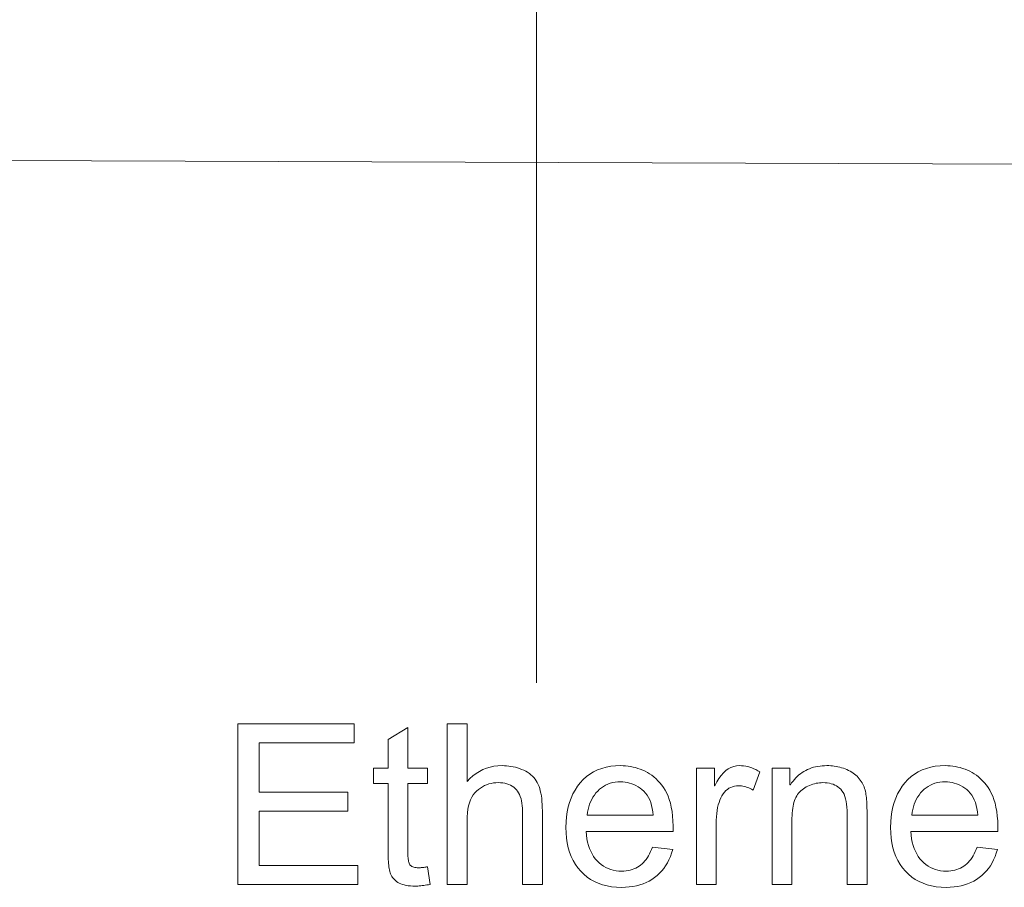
# Model space of a CAD drawing. Extents: x 0 to 841, y 0 to 594.
# Tile 82 of 88: x 742 to 757, y 426 to 440. Entities that reach past the tile are written whole.
import ezdxf

# ---------------------------------------------------------------- set-up
doc = ezdxf.new("R2010")
doc.units = 0

msp = doc.modelspace()

# ---------------------------------------------------------------- linework, layer by layer
at = {"color": 7, "lineweight": 13, "ltscale": 0.335751}
msp.add_line((749.827, 442.951), (749.827, 429.521), dxfattribs=at)
at = {"color": 7, "lineweight": 13}
msp.add_line((776.289, 437.516), (668.385, 437.928), dxfattribs=at)
for points in [[(747.052, 426.383), (745.184, 426.383), (745.184, 428.883), (746.994, 428.883), (746.994, 428.586), (745.515, 428.586), (745.515, 427.822), (746.898, 427.822), (746.898, 427.526), (745.515, 427.526), (745.515, 426.68), (747.052, 426.68)], [(748.177, 426.386), (748.15, 426.381), (748.124, 426.377), (748.099, 426.372), (748.075, 426.369), (748.052, 426.366), (748.029, 426.363), (748.007, 426.362), (747.986, 426.36), (747.966, 426.359), (747.947, 426.359), (747.908, 426.36), (747.871, 426.362), (747.836, 426.365), (747.804, 426.37), (747.773, 426.377), (747.745, 426.385), (747.719, 426.394), (747.695, 426.404), (747.673, 426.416), (747.654, 426.43), (747.636, 426.444), (747.62, 426.46), (747.605, 426.476), (747.592, 426.493), (747.58, 426.51), (747.569, 426.529), (747.56, 426.548), (747.552, 426.568), (747.546, 426.588), (747.541, 426.61), (747.537, 426.632), (747.534, 426.657), (747.531, 426.683), (747.528, 426.711), (747.526, 426.74), (747.524, 426.771), (747.523, 426.804), (747.522, 426.839), (747.521, 426.875), (747.521, 426.913), (747.521, 427.955), (747.297, 427.955), (747.297, 428.192), (747.521, 428.192), (747.521, 428.642), (747.828, 428.828), (747.828, 428.192), (748.135, 428.192), (748.135, 427.955), (747.828, 427.955), (747.828, 426.896), (747.828, 426.87), (747.829, 426.845), (747.83, 426.822), (747.832, 426.8), (747.835, 426.78), (747.838, 426.761), (747.841, 426.744), (747.846, 426.729), (747.851, 426.715), (747.856, 426.703), (747.862, 426.692), (747.871, 426.682), (747.88, 426.674), (747.892, 426.666), (747.906, 426.66), (747.921, 426.655), (747.937, 426.651), (747.956, 426.648), (747.976, 426.646), (747.998, 426.646), (748.012, 426.646), (748.025, 426.646), (748.038, 426.647), (748.052, 426.648), (748.066, 426.649), (748.079, 426.65), (748.093, 426.652), (748.107, 426.654), (748.121, 426.657), (748.135, 426.659)], [(749.92, 426.383), (749.611, 426.383), (749.611, 427.526), (749.611, 427.569), (749.608, 427.61), (749.603, 427.649), (749.596, 427.685), (749.588, 427.719), (749.577, 427.752), (749.565, 427.782), (749.55, 427.809), (749.534, 427.835), (749.516, 427.858), (749.496, 427.879), (749.474, 427.898), (749.45, 427.915), (749.425, 427.929), (749.397, 427.941), (749.368, 427.951), (749.336, 427.959), (749.303, 427.964), (749.268, 427.968), (749.231, 427.969), (749.194, 427.968), (749.158, 427.964), (749.122, 427.957), (749.088, 427.948), (749.054, 427.936), (749.021, 427.922), (748.988, 427.905), (748.957, 427.885), (748.926, 427.863), (748.896, 427.838), (748.868, 427.81), (748.843, 427.778), (748.821, 427.742), (748.802, 427.701), (748.785, 427.657), (748.772, 427.608), (748.762, 427.555), (748.754, 427.498), (748.75, 427.437), (748.749, 427.372), (748.749, 426.383), (748.442, 426.383), (748.442, 428.883), (748.749, 428.883), (748.749, 427.986), (748.793, 428.033), (748.84, 428.075), (748.889, 428.112), (748.941, 428.144), (748.994, 428.171), (749.05, 428.194), (749.108, 428.211), (749.168, 428.223), (749.23, 428.231), (749.294, 428.233), (749.329, 428.232), (749.364, 428.23), (749.398, 428.227), (749.432, 428.222), (749.466, 428.215), (749.5, 428.207), (749.533, 428.198), (749.565, 428.187), (749.598, 428.175), (749.63, 428.162), (749.661, 428.146), (749.691, 428.13), (749.718, 428.112), (749.743, 428.092), (749.767, 428.071), (749.788, 428.048), (749.808, 428.024), (749.826, 427.998), (749.841, 427.97), (749.855, 427.942), (749.868, 427.911), (749.879, 427.878), (749.888, 427.842), (749.897, 427.804), (749.904, 427.764), (749.91, 427.722), (749.914, 427.677), (749.918, 427.63), (749.919, 427.581), (749.92, 427.529)], [(751.956, 427.21), (750.601, 427.21), (750.606, 427.151), (750.613, 427.096), (750.624, 427.043), (750.637, 426.993), (750.653, 426.945), (750.671, 426.901), (750.692, 426.859), (750.716, 426.82), (750.743, 426.784), (750.772, 426.751), (750.803, 426.721), (750.836, 426.694), (750.87, 426.67), (750.906, 426.65), (750.944, 426.632), (750.982, 426.618), (751.023, 426.607), (751.065, 426.599), (751.108, 426.594), (751.153, 426.593), (751.188, 426.594), (751.221, 426.596), (751.253, 426.601), (751.285, 426.608), (751.315, 426.616), (751.344, 426.626), (751.371, 426.638), (751.398, 426.652), (751.424, 426.668), (751.448, 426.686), (751.471, 426.705), (751.494, 426.727), (751.515, 426.75), (751.535, 426.775), (751.553, 426.802), (751.571, 426.831), (751.588, 426.862), (751.603, 426.895), (751.617, 426.93), (751.631, 426.966), (751.946, 426.927), (751.929, 426.872), (751.91, 426.819), (751.888, 426.769), (751.864, 426.721), (751.837, 426.677), (751.808, 426.634), (751.776, 426.595), (751.741, 426.558), (751.704, 426.524), (751.665, 426.492), (751.623, 426.463), (751.579, 426.437), (751.533, 426.415), (751.485, 426.395), (751.434, 426.378), (751.382, 426.365), (751.328, 426.354), (751.272, 426.346), (751.213, 426.342), (751.153, 426.34), (751.073, 426.343), (750.997, 426.35), (750.925, 426.363), (750.856, 426.38), (750.79, 426.403), (750.728, 426.43), (750.67, 426.463), (750.615, 426.5), (750.564, 426.543), (750.516, 426.59), (750.473, 426.642), (750.434, 426.697), (750.399, 426.757), (750.369, 426.819), (750.344, 426.886), (750.323, 426.956), (750.307, 427.03), (750.296, 427.107), (750.289, 427.188), (750.287, 427.273), (750.289, 427.357), (750.296, 427.438), (750.307, 427.515), (750.322, 427.59), (750.342, 427.661), (750.367, 427.728), (750.396, 427.793), (750.429, 427.854), (750.467, 427.912), (750.509, 427.967), (750.556, 428.018), (750.606, 428.063), (750.659, 428.103), (750.716, 428.137), (750.777, 428.167), (750.842, 428.191), (750.91, 428.209), (750.982, 428.223), (751.057, 428.231), (751.136, 428.233), (751.175, 428.232), (751.215, 428.23), (751.253, 428.225), (751.292, 428.219), (751.33, 428.211), (751.368, 428.202), (751.406, 428.191), (751.443, 428.178), (751.48, 428.163), (751.517, 428.146), (751.553, 428.128), (751.588, 428.107), (751.622, 428.083), (751.655, 428.057), (751.687, 428.029), (751.717, 427.998), (751.747, 427.965), (751.775, 427.929), (751.802, 427.891), (751.828, 427.85), (751.853, 427.806), (751.874, 427.758), (751.894, 427.705), (751.91, 427.648), (751.924, 427.586), (751.936, 427.52), (751.945, 427.449), (751.951, 427.374), (751.955, 427.294)], [(753.302, 428.136), (753.196, 427.853), (753.173, 427.866), (753.151, 427.877), (753.128, 427.887), (753.105, 427.895), (753.083, 427.903), (753.061, 427.909), (753.039, 427.913), (753.017, 427.917), (752.995, 427.919), (752.973, 427.919), (752.939, 427.918), (752.907, 427.913), (752.877, 427.906), (752.848, 427.895), (752.821, 427.881), (752.796, 427.864), (752.772, 427.844), (752.751, 427.821), (752.73, 427.794), (752.712, 427.765), (752.695, 427.733), (752.68, 427.698), (752.667, 427.661), (752.655, 427.622), (752.645, 427.58), (752.637, 427.535), (752.631, 427.488), (752.627, 427.439), (752.624, 427.387), (752.623, 427.333), (752.623, 426.383), (752.316, 426.383), (752.316, 428.192), (752.596, 428.192), (752.596, 427.919), (752.603, 427.919), (752.633, 427.979), (752.665, 428.032), (752.699, 428.079), (752.734, 428.12), (752.772, 428.155), (752.811, 428.183), (752.852, 428.205), (752.895, 428.221), (752.94, 428.23), (752.986, 428.233), (753.018, 428.232), (753.049, 428.229), (753.081, 428.224), (753.112, 428.218), (753.144, 428.209), (753.175, 428.198), (753.207, 428.186), (753.238, 428.171), (753.27, 428.154)], [(754.968, 426.383), (754.659, 426.383), (754.659, 427.483), (754.658, 427.537), (754.655, 427.587), (754.65, 427.634), (754.643, 427.677), (754.634, 427.717), (754.623, 427.754), (754.61, 427.787), (754.595, 427.816), (754.578, 427.842), (754.559, 427.865), (754.539, 427.885), (754.516, 427.902), (754.493, 427.918), (754.467, 427.931), (754.44, 427.943), (754.412, 427.952), (754.382, 427.96), (754.35, 427.965), (754.317, 427.968), (754.282, 427.969), (754.255, 427.968), (754.228, 427.966), (754.202, 427.963), (754.176, 427.958), (754.15, 427.952), (754.124, 427.945), (754.098, 427.936), (754.073, 427.926), (754.049, 427.915), (754.024, 427.902), (754, 427.889), (753.978, 427.874), (753.957, 427.858), (753.938, 427.84), (753.92, 427.822), (753.903, 427.803), (753.888, 427.783), (753.874, 427.761), (753.862, 427.738), (753.851, 427.715), (753.841, 427.69), (753.832, 427.662), (753.825, 427.633), (753.818, 427.602), (753.813, 427.569), (753.808, 427.533), (753.804, 427.496), (753.802, 427.457), (753.8, 427.415), (753.8, 427.372), (753.8, 426.383), (753.493, 426.383), (753.493, 428.192), (753.769, 428.192), (753.769, 427.936), (753.776, 427.936), (753.796, 427.965), (753.817, 427.993), (753.838, 428.019), (753.861, 428.043), (753.884, 428.066), (753.909, 428.088), (753.934, 428.108), (753.96, 428.126), (753.987, 428.143), (754.015, 428.159), (754.044, 428.173), (754.074, 428.186), (754.105, 428.197), (754.137, 428.207), (754.169, 428.215), (754.203, 428.221), (754.237, 428.227), (754.272, 428.23), (754.308, 428.232), (754.345, 428.233), (754.374, 428.233), (754.403, 428.231), (754.431, 428.229), (754.459, 428.225), (754.488, 428.22), (754.516, 428.215), (754.544, 428.208), (754.572, 428.2), (754.601, 428.192), (754.629, 428.182), (754.656, 428.171), (754.682, 428.16), (754.707, 428.147), (754.731, 428.133), (754.753, 428.118), (754.775, 428.102), (754.795, 428.085), (754.814, 428.067), (754.831, 428.049), (754.848, 428.029), (754.863, 428.008), (754.877, 427.987), (754.89, 427.966), (754.902, 427.945), (754.912, 427.923), (754.922, 427.901), (754.93, 427.879), (754.937, 427.856), (754.943, 427.833), (754.947, 427.81), (754.951, 427.786), (754.955, 427.761), (754.958, 427.733), (754.961, 427.704), (754.963, 427.674), (754.965, 427.642), (754.966, 427.608), (754.967, 427.572), (754.968, 427.535), (754.968, 427.497)], [(757.004, 427.21), (755.648, 427.21), (755.653, 427.151), (755.661, 427.096), (755.672, 427.043), (755.685, 426.993), (755.701, 426.945), (755.719, 426.901), (755.74, 426.859), (755.764, 426.82), (755.791, 426.784), (755.82, 426.751), (755.851, 426.721), (755.884, 426.694), (755.918, 426.67), (755.954, 426.65), (755.991, 426.632), (756.03, 426.618), (756.071, 426.607), (756.112, 426.599), (756.156, 426.594), (756.201, 426.593), (756.235, 426.594), (756.269, 426.596), (756.301, 426.601), (756.332, 426.608), (756.362, 426.616), (756.391, 426.626), (756.419, 426.638), (756.446, 426.652), (756.471, 426.668), (756.496, 426.686), (756.519, 426.705), (756.541, 426.727), (756.562, 426.75), (756.582, 426.775), (756.601, 426.802), (756.619, 426.831), (756.635, 426.862), (756.651, 426.895), (756.665, 426.93), (756.678, 426.966), (756.994, 426.927), (756.977, 426.872), (756.958, 426.819), (756.936, 426.769), (756.912, 426.721), (756.885, 426.677), (756.856, 426.634), (756.824, 426.595), (756.789, 426.558), (756.752, 426.524), (756.712, 426.492), (756.67, 426.463), (756.626, 426.437), (756.58, 426.415), (756.532, 426.395), (756.482, 426.378), (756.43, 426.365), (756.376, 426.354), (756.32, 426.346), (756.261, 426.342), (756.201, 426.34), (756.121, 426.343), (756.045, 426.35), (755.972, 426.363), (755.903, 426.38), (755.838, 426.403), (755.776, 426.43), (755.718, 426.463), (755.663, 426.5), (755.612, 426.543), (755.564, 426.59), (755.52, 426.642), (755.481, 426.697), (755.447, 426.757), (755.417, 426.819), (755.392, 426.886), (755.371, 426.956), (755.355, 427.03), (755.344, 427.107), (755.337, 427.188), (755.335, 427.273), (755.337, 427.357), (755.343, 427.438), (755.355, 427.515), (755.37, 427.59), (755.39, 427.661), (755.415, 427.728), (755.444, 427.793), (755.477, 427.854), (755.515, 427.912), (755.557, 427.967), (755.603, 428.018), (755.653, 428.063), (755.707, 428.103), (755.764, 428.137), (755.825, 428.167), (755.89, 428.191), (755.958, 428.209), (756.029, 428.223), (756.105, 428.231), (756.184, 428.233), (756.223, 428.232), (756.262, 428.23), (756.301, 428.225), (756.34, 428.219), (756.378, 428.211), (756.416, 428.202), (756.454, 428.191), (756.491, 428.178), (756.528, 428.163), (756.565, 428.146), (756.601, 428.128), (756.636, 428.107), (756.67, 428.083), (756.703, 428.057), (756.734, 428.029), (756.765, 427.998), (756.794, 427.965), (756.823, 427.929), (756.85, 427.891), (756.876, 427.85), (756.9, 427.806), (756.922, 427.758), (756.941, 427.705), (756.958, 427.648), (756.972, 427.586), (756.984, 427.52), (756.993, 427.449), (756.999, 427.374), (757.003, 427.294)], [(751.641, 427.462), (751.636, 427.516), (751.628, 427.567), (751.617, 427.614), (751.604, 427.659), (751.589, 427.7), (751.57, 427.738), (751.549, 427.774), (751.525, 427.806), (751.499, 427.835), (751.469, 427.861), (751.439, 427.884), (751.407, 427.904), (751.375, 427.923), (751.343, 427.939), (751.31, 427.952), (751.276, 427.963), (751.242, 427.972), (751.207, 427.978), (751.172, 427.981), (751.136, 427.983), (751.094, 427.981), (751.052, 427.977), (751.013, 427.969), (750.975, 427.959), (750.939, 427.946), (750.904, 427.93), (750.87, 427.911), (750.839, 427.89), (750.808, 427.865), (750.78, 427.838), (750.753, 427.808), (750.728, 427.776), (750.706, 427.743), (750.687, 427.708), (750.669, 427.671), (750.654, 427.633), (750.641, 427.593), (750.631, 427.551), (750.623, 427.508), (750.618, 427.462)], [(756.689, 427.462), (756.683, 427.516), (756.676, 427.567), (756.665, 427.614), (756.652, 427.659), (756.636, 427.7), (756.618, 427.738), (756.597, 427.774), (756.573, 427.806), (756.546, 427.835), (756.517, 427.861), (756.486, 427.884), (756.455, 427.904), (756.423, 427.923), (756.391, 427.939), (756.357, 427.952), (756.324, 427.963), (756.29, 427.972), (756.255, 427.978), (756.22, 427.981), (756.184, 427.983), (756.141, 427.981), (756.1, 427.977), (756.061, 427.969), (756.023, 427.959), (755.986, 427.946), (755.952, 427.93), (755.918, 427.911), (755.886, 427.89), (755.856, 427.865), (755.827, 427.838), (755.801, 427.808), (755.776, 427.776), (755.754, 427.743), (755.734, 427.708), (755.717, 427.671), (755.702, 427.633), (755.689, 427.593), (755.679, 427.551), (755.671, 427.508), (755.665, 427.462)]]:
    msp.add_lwpolyline(points, close=True, dxfattribs=at)

doc.saveas('drawing.dxf')
